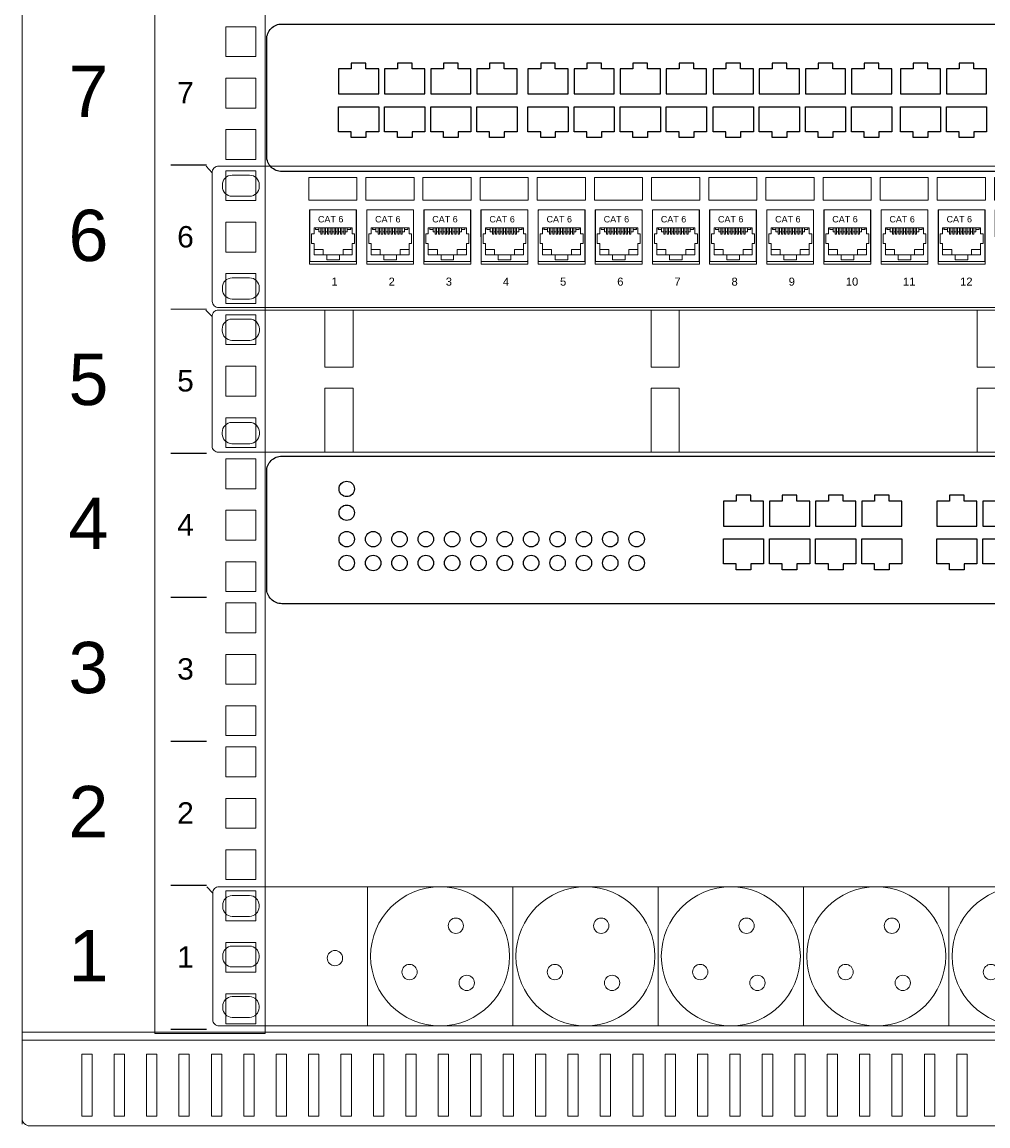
# Model space of a CAD drawing. Header units: millimetres. Extents: x 0 to 2597, y 167 to 1618.
# Tile 5 of 10: x 80 to 378, y 966 to 1307. Entities that reach past the tile are written whole.
import ezdxf

# ---------------------------------------------------------------- set-up
doc = ezdxf.new("R2010")
doc.units = ezdxf.units.MM
for name, color, linetype, lineweight in [('a-detail', 150, 'Continuous', 0), ('a_szafy', 7, 'Continuous', 5), ('alantec', 94, 'Continuous', 0)]:
    doc.layers.add(name, color=color, linetype=linetype, lineweight=lineweight)
doc.styles.add('Arial10', font='arial.ttf', dxfattribs={"height": 10})
doc.styles.add('Arial2.5', font='arial.ttf', dxfattribs={"height": 2.5})
doc.styles.get("Standard").update_dxf_attribs({"font": 'ARIAL.TTF'})

# ---------------------------------------------------------------- blocks, each defined once
blk = doc.blocks.new('PZ09')
at = {"layer": 'a-detail'}
blk.add_line((-6.22, 4.28), (-8.15, 6.28), dxfattribs=at)
at = {"layer": 'a-detail', "lineweight": 0}
for points in [[(-4.22, -37.72), (-4.22, -37.72), (-4.22, -37.72), (-4.22, -37.72), (474.38, -37.72), (474.38, -37.72), (474.38, -37.72, 0.41425), (476.38, -35.72), (476.38, -35.72), (476.38, 4.28, 0.414021), (474.38, 6.28), (474.38, 6.28), (-4.22, 6.28, 0.457803), (-6.22, 4.28), (-6.22, 4.28), (-6.22, -35.82, 0.414214), (-4.22, -37.72), (-4.22, -37.72)], [(-0.07, 3.53), (-0.07, 3.53), (5.43, 3.53, -0.401538), (8.43, 0.53), (8.43, 0.53), (8.43, -0.07, -0.401538), (5.43, -3.07), (5.43, -3.07), (-0.07, -3.07, -0.401538), (-3.07, -0.07), (-3.07, -0.07), (-3.07, 0.43, -0.409645), (-0.07, 3.53), (-0.07, 3.53)], [(464.73, 3.53), (464.73, 3.53), (470.23, 3.53, -0.401538), (473.23, 0.53), (473.23, 0.53), (473.23, -0.07, -0.401538), (470.23, -3.07), (470.23, -3.07), (464.73, -3.07, -0.401538), (461.73, -0.07), (461.73, -0.07), (461.73, 0.43, -0.409645), (464.73, 3.53), (464.73, 3.53)], [(-0.07, -12.47), (-0.07, -12.47), (5.43, -12.47, -0.401538), (8.43, -15.47), (8.43, -15.47), (8.43, -16.07, -0.401538), (5.43, -19.07), (5.43, -19.07), (-0.07, -19.07, -0.401538), (-3.07, -16.07), (-3.07, -16.07), (-3.07, -15.57, -0.409645), (-0.07, -12.47), (-0.07, -12.47)], [(464.73, -12.47), (464.73, -12.47), (470.23, -12.47, -0.401538), (473.23, -15.47), (473.23, -15.47), (473.23, -16.07, -0.401538), (470.23, -19.07), (470.23, -19.07), (464.73, -19.07, -0.401538), (461.73, -16.07), (461.73, -16.07), (461.73, -15.57, -0.409645), (464.73, -12.47), (464.73, -12.47)], [(-0.07, -28.47), (-0.07, -28.47), (5.43, -28.47, -0.401538), (8.43, -31.47), (8.43, -31.47), (8.43, -32.07, -0.401538), (5.43, -35.07), (5.43, -35.07), (-0.07, -35.07, -0.401538), (-3.07, -32.07), (-3.07, -32.07), (-3.07, -31.57, -0.409645), (-0.07, -28.47), (-0.07, -28.47)], [(464.73, -28.47), (464.73, -28.47), (470.23, -28.47, -0.401538), (473.23, -31.47), (473.23, -31.47), (473.23, -32.07, -0.401538), (470.23, -35.07), (470.23, -35.07), (464.73, -35.07, -0.401538), (461.73, -32.07), (461.73, -32.07), (461.73, -31.57, -0.409645), (464.73, -28.47), (464.73, -28.47)]]:
    blk.add_lwpolyline(points, format="xyb", dxfattribs=at)
for points in [[(42.73, -37.72), (88.73, -37.72), (88.73, 6.28), (42.73, 6.28)], [(88.73, -37.72), (134.73, -37.72), (134.73, 6.28), (88.73, 6.28)], [(134.73, -37.72), (180.73, -37.72), (180.73, 6.28), (134.73, 6.28)], [(180.73, -37.72), (226.73, -37.72), (226.73, 6.28), (180.73, 6.28)], [(226.73, -37.72), (272.73, -37.72), (272.73, 6.28), (226.73, 6.28)], [(272.73, -37.72), (318.73, -37.72), (318.73, 6.28), (272.73, 6.28)], [(318.73, -37.72), (364.73, -37.72), (364.73, 6.28), (318.73, 6.28)], [(364.73, -37.72), (410.73, -37.72), (410.73, 6.28), (364.73, 6.28)], [(410.73, -37.72), (456.73, -37.72), (456.73, 6.28), (410.73, 6.28)]]:
    blk.add_lwpolyline(points, close=True, dxfattribs=at)
for centre, radius in [((65.73, -15.72), 22), ((111.73, -15.72), 22), ((157.73, -15.72), 22), ((203.73, -15.72), 22), ((249.73, -15.72), 22), ((295.73, -15.72), 22), ((341.73, -15.72), 22), ((387.73, -15.72), 22), ((433.73, -15.72), 22), ((70.7, -6.03), 2.42), ((116.7, -6.03), 2.42), ((162.7, -6.03), 2.42), ((208.7, -6.03), 2.42), ((254.7, -6.03), 2.42), ((300.7, -6.03), 2.42), ((346.7, -6.03), 2.42), ((392.7, -6.03), 2.42), ((438.7, -6.03), 2.42), ((32.45, -16.28), 2.42), ((56.05, -20.69), 2.42), ((102.05, -20.69), 2.42), ((148.05, -20.69), 2.42), ((194.05, -20.69), 2.42), ((240.05, -20.69), 2.42), ((286.05, -20.69), 2.42), ((332.05, -20.69), 2.42), ((378.05, -20.69), 2.42), ((424.05, -20.69), 2.42), ((74.14, -24.12), 2.42), ((120.14, -24.12), 2.42), ((166.14, -24.12), 2.42), ((212.14, -24.12), 2.42), ((258.14, -24.12), 2.42), ((304.14, -24.12), 2.42), ((350.14, -24.12), 2.42), ((396.14, -24.12), 2.42), ((442.14, -24.12), 2.42)]:
    blk.add_circle(centre, radius, dxfattribs=at)
blk = doc.blocks.new('Szafa wisząca 12U gł 400')
at = {"layer": 'a-detail'}
blk.add_line((0, -585.98), (0, -589.98), dxfattribs=at)
for points in [[(0, -23.97), (0, -572.49)], [(62.9, -251.28), (72.1, -251.28), (72.1, -260.48), (62.9, -260.48), (62.9, -251.28)], [(62.9, -267.16), (72.1, -267.16), (72.1, -276.36), (62.9, -276.36), (62.9, -267.16)], [(62.9, -283.03), (72.1, -283.03), (72.1, -292.23), (62.9, -292.23), (62.9, -283.03)], [(62.9, -295.73), (72.1, -295.73), (72.1, -304.93), (62.9, -304.93), (62.9, -295.73)], [(62.9, -311.61), (72.1, -311.61), (72.1, -320.81), (62.9, -320.81), (62.9, -311.61)], [(62.9, -327.48), (72.1, -327.48), (72.1, -336.68), (62.9, -336.68), (62.9, -327.48)], [(62.9, -340.18), (72.1, -340.18), (72.1, -349.38), (62.9, -349.38), (62.9, -340.18)], [(62.9, -356.06), (72.1, -356.06), (72.1, -365.26), (62.9, -365.26), (62.9, -356.06)], [(62.9, -371.93), (72.1, -371.93), (72.1, -381.13), (62.9, -381.13), (62.9, -371.93)], [(62.9, -384.63), (72.1, -384.63), (72.1, -393.83), (62.9, -393.83), (62.9, -384.63)], [(62.9, -400.51), (72.1, -400.51), (72.1, -409.71), (62.9, -409.71), (62.9, -400.51)], [(62.9, -416.38), (72.1, -416.38), (72.1, -425.58), (62.9, -425.58), (62.9, -416.38)], [(62.9, -429.08), (72.1, -429.08), (72.1, -438.28), (62.9, -438.28), (62.9, -429.08)], [(62.9, -444.96), (72.1, -444.96), (72.1, -454.16), (62.9, -454.16), (62.9, -444.96)], [(62.9, -460.83), (72.1, -460.83), (72.1, -470.03), (62.9, -470.03), (62.9, -460.83)], [(62.9, -473.53), (72.1, -473.53), (72.1, -482.73), (62.9, -482.73), (62.9, -473.53)], [(62.9, -489.41), (72.1, -489.41), (72.1, -498.61), (62.9, -498.61), (62.9, -489.41)], [(62.9, -505.28), (72.1, -505.28), (72.1, -514.48), (62.9, -514.48), (62.9, -505.28)], [(62.9, -517.98), (72.1, -517.98), (72.1, -527.18), (62.9, -527.18), (62.9, -517.98)], [(62.9, -533.86), (72.1, -533.86), (72.1, -543.06), (62.9, -543.06), (62.9, -533.86)], [(62.9, -549.73), (72.1, -549.73), (72.1, -558.93), (62.9, -558.93), (62.9, -549.73)], [(0, -585.98), (0, -564)]]:
    blk.add_lwpolyline(points, dxfattribs=at)
for points in [[(41, -26.47), (75, -26.47), (75, -561.99), (41, -561.99)], [(0, -564), (600, -564), (600, -561.5), (0, -561.5)], [(18.4, -587.42), (21.6, -587.42), (21.6, -568.36), (18.4, -568.36)], [(28.4, -587.42), (31.6, -587.42), (31.6, -568.36), (28.4, -568.36)], [(38.4, -587.42), (41.6, -587.42), (41.6, -568.36), (38.4, -568.36)], [(48.4, -587.42), (51.6, -587.42), (51.6, -568.36), (48.4, -568.36)], [(58.4, -587.42), (61.6, -587.42), (61.6, -568.36), (58.4, -568.36)], [(68.4, -587.42), (71.6, -587.42), (71.6, -568.36), (68.4, -568.36)], [(78.4, -587.42), (81.6, -587.42), (81.6, -568.36), (78.4, -568.36)], [(88.4, -587.42), (91.6, -587.42), (91.6, -568.36), (88.4, -568.36)], [(98.4, -587.42), (101.6, -587.42), (101.6, -568.36), (98.4, -568.36)], [(108.4, -587.42), (111.6, -587.42), (111.6, -568.36), (108.4, -568.36)], [(118.4, -587.42), (121.6, -587.42), (121.6, -568.36), (118.4, -568.36)], [(128.4, -587.42), (131.6, -587.42), (131.6, -568.36), (128.4, -568.36)], [(138.4, -587.42), (141.6, -587.42), (141.6, -568.36), (138.4, -568.36)], [(148.4, -587.42), (151.6, -587.42), (151.6, -568.36), (148.4, -568.36)], [(158.4, -587.42), (161.6, -587.42), (161.6, -568.36), (158.4, -568.36)], [(168.4, -587.42), (171.6, -587.42), (171.6, -568.36), (168.4, -568.36)], [(178.4, -587.42), (181.6, -587.42), (181.6, -568.36), (178.4, -568.36)], [(188.4, -587.42), (191.6, -587.42), (191.6, -568.36), (188.4, -568.36)], [(198.4, -587.42), (201.6, -587.42), (201.6, -568.36), (198.4, -568.36)], [(208.4, -587.42), (211.6, -587.42), (211.6, -568.36), (208.4, -568.36)], [(218.4, -587.42), (221.6, -587.42), (221.6, -568.36), (218.4, -568.36)], [(228.4, -587.42), (231.6, -587.42), (231.6, -568.36), (228.4, -568.36)], [(238.4, -587.42), (241.6, -587.42), (241.6, -568.36), (238.4, -568.36)], [(248.4, -587.42), (251.6, -587.42), (251.6, -568.36), (248.4, -568.36)], [(258.4, -587.42), (261.6, -587.42), (261.6, -568.36), (258.4, -568.36)], [(268.4, -587.42), (271.6, -587.42), (271.6, -568.36), (268.4, -568.36)], [(278.4, -587.42), (281.6, -587.42), (281.6, -568.36), (278.4, -568.36)], [(288.4, -587.42), (291.6, -587.42), (291.6, -568.36), (288.4, -568.36)]]:
    blk.add_lwpolyline(points, close=True, dxfattribs=at)
at = {"layer": 'a-detail', "const_width": 0.4}
for points in [[(45.83, -293.99), (56.93, -293.99)], [(45.83, -293.99), (56.93, -293.99)], [(45.83, -293.99), (56.93, -293.99)], [(45.83, -338.44), (56.93, -338.44)], [(45.83, -338.44), (56.93, -338.44)], [(45.83, -338.44), (56.93, -338.44)], [(45.83, -382.89), (56.93, -382.89)], [(45.83, -382.89), (56.93, -382.89)], [(45.83, -382.89), (56.93, -382.89)], [(45.83, -427.34), (56.93, -427.34)], [(45.83, -427.34), (56.93, -427.34)], [(45.83, -427.34), (56.93, -427.34)], [(45.83, -471.79), (56.93, -471.79)], [(45.83, -471.79), (56.93, -471.79)], [(45.83, -471.79), (56.93, -471.79)], [(45.83, -516.24), (56.93, -516.24)], [(45.83, -516.24), (56.93, -516.24)], [(45.83, -516.24), (56.93, -516.24)], [(45.83, -560.69), (56.93, -560.69)], [(45.83, -560.69), (56.93, -560.69)], [(45.83, -560.69), (56.93, -560.69)], [(45.83, -560.69), (56.93, -560.69)], [(45.83, -560.69), (56.93, -560.69)], [(45.83, -560.69), (56.93, -560.69)], [(45.83, -560.69), (56.93, -560.69)], [(45.83, -560.69), (56.93, -560.69)], [(45.83, -560.69), (56.93, -560.69)], [(45.83, -560.69), (56.93, -560.69)], [(45.83, -560.69), (56.93, -560.69)]]:
    blk.add_lwpolyline(points, dxfattribs=at)
at = {"layer": 'a-detail'}
blk.add_lwpolyline([(0, -587.98, 0.434201), (2.37, -590.48), (597.5, -590.48, 0.414214), (600, -587.98), (600, -587.97)], format="xyb", dxfattribs=at)
at = {"layer": 'a_szafy', "const_width": 0.4}
blk.add_lwpolyline([(45.83, -560.69), (56.93, -560.69)], dxfattribs=at)
at = {"layer": 'a-detail', "attachment_point": 1}
for s, insert, char_height in [('7', (14.32, -263.3), 15.84), ('7', (47.86, -268.34), 6.6), ('6', (14.32, -307.75), 15.84), ('6', (47.86, -312.79), 6.6), ('5', (14.32, -352.2), 15.84), ('5', (47.86, -357.24), 6.6), ('4', (14.32, -396.65), 15.84), ('4', (47.86, -401.69), 6.6), ('3', (14.32, -441.1), 15.84), ('3', (47.86, -446.14), 6.6), ('2', (14.32, -485.55), 15.84), ('2', (47.86, -490.59), 6.6), ('1', (14.32, -530), 15.84), ('1', (47.86, -535.04), 6.6)]:
    blk.add_mtext_dynamic_manual_height_columns(s, width=7, gutter_width=12.5, heights=[0], dxfattribs=dict(at, insert=insert, char_height=char_height))
blk = doc.blocks.new('PK009')
at = {"layer": 'a-detail'}
for p, q in [((-6.22, 4.28), (-8.15, 6.28)), ((129.73, -37.72), (37.43, -37.72))]:
    blk.add_line(p, q, dxfattribs=at)
for points in [[(-4.22, -37.72), (-4.22, -37.72), (-4.22, -37.72), (-4.22, -37.72), (474.38, -37.72), (474.38, -37.72), (474.38, -37.72, 0.41425), (476.38, -35.72), (476.38, -35.72), (476.38, 4.28, 0.414021), (474.38, 6.28), (474.38, 6.28), (-4.22, 6.28, 0.457803), (-6.22, 4.28), (-6.22, 4.28), (-6.22, -35.82, 0.414214), (-4.22, -37.72), (-4.22, -37.72)], [(-0.07, 3.53), (-0.07, 3.53), (5.43, 3.53, -0.401538), (8.43, 0.53), (8.43, 0.53), (8.43, -0.07, -0.401538), (5.43, -3.07), (5.43, -3.07), (-0.07, -3.07, -0.401538), (-3.07, -0.07), (-3.07, -0.07), (-3.07, 0.43, -0.409645), (-0.07, 3.53), (-0.07, 3.53)], [(464.73, 3.53), (464.73, 3.53), (470.23, 3.53, -0.401538), (473.23, 0.53), (473.23, 0.53), (473.23, -0.07, -0.401538), (470.23, -3.07), (470.23, -3.07), (464.73, -3.07, -0.401538), (461.73, -0.07), (461.73, -0.07), (461.73, 0.43, -0.409645), (464.73, 3.53), (464.73, 3.53)], [(-0.07, -28.47), (-0.07, -28.47), (5.43, -28.47, -0.401538), (8.43, -31.47), (8.43, -31.47), (8.43, -32.07, -0.401538), (5.43, -35.07), (5.43, -35.07), (-0.07, -35.07, -0.401538), (-3.07, -32.07), (-3.07, -32.07), (-3.07, -31.57, -0.409645), (-0.07, -28.47), (-0.07, -28.47)], [(464.73, -28.47), (464.73, -28.47), (470.23, -28.47, -0.401538), (473.23, -31.47), (473.23, -31.47), (473.23, -32.07, -0.401538), (470.23, -35.07), (470.23, -35.07), (464.73, -35.07, -0.401538), (461.73, -32.07), (461.73, -32.07), (461.73, -31.57, -0.409645), (464.73, -28.47), (464.73, -28.47)]]:
    blk.add_lwpolyline(points, format="xyb", dxfattribs=at)
at = {"layer": 'a-detail', "lineweight": 0}
for points in [[(37.43, 6.28), (28.73, 6.28), (28.73, -11.39), (37.43, -11.39)], [(138.43, 6.28), (129.73, 6.28), (129.73, -11.39), (138.43, -11.39)], [(230.73, 6.28), (239.43, 6.28), (239.43, -11.39), (230.73, -11.39)], [(331.73, 6.28), (340.43, 6.28), (340.43, -11.39), (331.73, -11.39)], [(432.73, 6.28), (441.43, 6.28), (441.43, -11.39), (432.73, -11.39)], [(37.43, -17.89), (28.73, -17.89), (28.73, -37.72), (37.43, -37.72)], [(138.43, -17.89), (129.73, -17.89), (129.73, -37.72), (138.43, -37.72)], [(230.73, -17.89), (239.43, -17.89), (239.43, -37.72), (230.73, -37.72)], [(331.73, -17.89), (340.43, -17.89), (340.43, -37.72), (331.73, -37.72)], [(432.73, -17.89), (441.43, -17.89), (441.43, -37.72), (432.73, -37.72)]]:
    blk.add_lwpolyline(points, close=True, dxfattribs=at)
blk = doc.blocks.new('PK020')
at = {"layer": 'a-detail'}
blk.add_line((-6.22, 4.28), (-8.15, 6.28), dxfattribs=at)
for points in [[(-4.22, -37.72), (-4.22, -37.72), (-4.22, -37.72), (-4.22, -37.72), (474.38, -37.72), (474.38, -37.72), (474.38, -37.72, 0.41425), (476.38, -35.72), (476.38, -35.72), (476.38, 4.28, 0.414021), (474.38, 6.28), (474.38, 6.28), (-4.22, 6.28, 0.457803), (-6.22, 4.28), (-6.22, 4.28), (-6.22, -35.82, 0.414214), (-4.22, -37.72), (-4.22, -37.72)], [(-0.07, 3.53), (-0.07, 3.53), (5.43, 3.53, -0.401538), (8.43, 0.53), (8.43, 0.53), (8.43, -0.07, -0.401538), (5.43, -3.07), (5.43, -3.07), (-0.07, -3.07, -0.401538), (-3.07, -0.07), (-3.07, -0.07), (-3.07, 0.43, -0.409645), (-0.07, 3.53), (-0.07, 3.53)], [(464.73, 3.53), (464.73, 3.53), (470.23, 3.53, -0.401538), (473.23, 0.53), (473.23, 0.53), (473.23, -0.07, -0.401538), (470.23, -3.07), (470.23, -3.07), (464.73, -3.07, -0.401538), (461.73, -0.07), (461.73, -0.07), (461.73, 0.43, -0.409645), (464.73, 3.53), (464.73, 3.53)], [(-0.07, -28.47), (-0.07, -28.47), (5.43, -28.47, -0.401538), (8.43, -31.47), (8.43, -31.47), (8.43, -32.07, -0.401538), (5.43, -35.07), (5.43, -35.07), (-0.07, -35.07, -0.401538), (-3.07, -32.07), (-3.07, -32.07), (-3.07, -31.57, -0.409645), (-0.07, -28.47), (-0.07, -28.47)], [(464.73, -28.47), (464.73, -28.47), (470.23, -28.47, -0.401538), (473.23, -31.47), (473.23, -31.47), (473.23, -32.07, -0.401538), (470.23, -35.07), (470.23, -35.07), (464.73, -35.07, -0.401538), (461.73, -32.07), (461.73, -32.07), (461.73, -31.57, -0.409645), (464.73, -28.47), (464.73, -28.47)]]:
    blk.add_lwpolyline(points, format="xyb", dxfattribs=at)
at = {"layer": 'alantec'}
for p, q in [((24.08, -7.26), (38.7, -7.26)), ((24.09, -24.26), (24.08, -7.26)), ((38.7, -7.26), (38.7, -24.26)), ((41.88, -7.26), (56.5, -7.26)), ((41.89, -24.26), (41.88, -7.26)), ((56.5, -7.26), (56.5, -24.26)), ((59.68, -7.26), (74.3, -7.26)), ((59.69, -24.26), (59.68, -7.26)), ((74.3, -7.26), (74.3, -24.26)), ((77.48, -7.26), (92.1, -7.26)), ((77.49, -24.26), (77.48, -7.26)), ((92.1, -7.26), (92.1, -24.26)), ((95.28, -7.26), (109.9, -7.26)), ((95.29, -24.26), (95.28, -7.26)), ((109.9, -7.26), (109.9, -24.26)), ((113.08, -7.26), (127.7, -7.26)), ((113.09, -24.26), (113.08, -7.26)), ((127.7, -7.26), (127.7, -24.26)), ((130.88, -7.26), (145.5, -7.26)), ((130.89, -24.26), (130.88, -7.26)), ((145.5, -7.26), (145.5, -24.26)), ((148.68, -7.26), (163.3, -7.26)), ((148.69, -24.26), (148.68, -7.26)), ((163.3, -7.26), (163.3, -24.26)), ((166.48, -7.26), (181.1, -7.26)), ((166.49, -24.26), (166.48, -7.26)), ((181.1, -7.26), (181.1, -24.26)), ((184.28, -7.26), (198.9, -7.26)), ((184.29, -24.26), (184.28, -7.26)), ((198.9, -7.26), (198.9, -24.26)), ((202.08, -7.26), (216.7, -7.26)), ((202.09, -24.26), (202.08, -7.26)), ((216.7, -7.26), (216.7, -24.26)), ((219.88, -7.26), (234.5, -7.26)), ((219.89, -24.26), (219.88, -7.26)), ((234.5, -7.26), (234.5, -24.26)), ((237.68, -7.26), (252.3, -7.26)), ((237.69, -24.26), (237.68, -7.26)), ((252.3, -7.26), (252.3, -24.26)), ((255.48, -7.26), (270.1, -7.26)), ((255.49, -24.26), (255.48, -7.26)), ((270.1, -7.26), (270.1, -24.26)), ((273.28, -7.26), (287.9, -7.26)), ((273.29, -24.26), (273.28, -7.26)), ((287.9, -7.26), (287.9, -24.26)), ((291.08, -7.26), (305.7, -7.26)), ((291.09, -24.26), (291.08, -7.26)), ((305.7, -7.26), (305.7, -24.26)), ((308.88, -7.26), (323.5, -7.26)), ((308.89, -24.26), (308.88, -7.26)), ((323.5, -7.26), (323.5, -24.26)), ((326.68, -7.26), (341.3, -7.26)), ((326.69, -24.26), (326.68, -7.26)), ((341.3, -7.26), (341.3, -24.26)), ((344.48, -7.26), (359.1, -7.26)), ((344.49, -24.26), (344.48, -7.26)), ((359.1, -7.26), (359.1, -24.26)), ((362.28, -7.26), (376.9, -7.26)), ((362.29, -24.26), (362.28, -7.26)), ((376.9, -7.26), (376.9, -24.26)), ((380.08, -7.26), (394.7, -7.26)), ((380.09, -24.26), (380.08, -7.26)), ((394.7, -7.26), (394.7, -24.26)), ((397.88, -7.26), (412.5, -7.26)), ((397.89, -24.26), (397.88, -7.26)), ((412.5, -7.26), (412.5, -24.26)), ((415.68, -7.26), (430.3, -7.26)), ((415.69, -24.26), (415.68, -7.26)), ((430.3, -7.26), (430.3, -24.26)), ((433.48, -7.26), (448.1, -7.26)), ((433.49, -24.26), (433.48, -7.26)), ((448.1, -7.26), (448.1, -24.26)), ((38.7, -24.26), (24.09, -24.26)), ((56.5, -24.26), (41.89, -24.26)), ((74.3, -24.26), (59.69, -24.26)), ((92.1, -24.26), (77.49, -24.26)), ((109.9, -24.26), (95.29, -24.26)), ((127.7, -24.26), (113.09, -24.26)), ((145.5, -24.26), (130.89, -24.26)), ((163.3, -24.26), (148.69, -24.26)), ((181.1, -24.26), (166.49, -24.26)), ((198.9, -24.26), (184.29, -24.26)), ((216.7, -24.26), (202.09, -24.26)), ((234.5, -24.26), (219.89, -24.26)), ((252.3, -24.26), (237.69, -24.26)), ((270.1, -24.26), (255.49, -24.26)), ((287.9, -24.26), (273.29, -24.26)), ((305.7, -24.26), (291.09, -24.26)), ((323.5, -24.26), (308.89, -24.26)), ((341.3, -24.26), (326.69, -24.26)), ((359.1, -24.26), (344.49, -24.26)), ((376.9, -24.26), (362.29, -24.26)), ((394.7, -24.26), (380.09, -24.26)), ((412.5, -24.26), (397.89, -24.26)), ((430.3, -24.26), (415.69, -24.26)), ((448.1, -24.26), (433.49, -24.26))]:
    blk.add_line(p, q, dxfattribs=at)
for points in [[(23.82, 2.74), (38.82, 2.74), (38.82, -4.26), (23.82, -4.26)], [(41.62, 2.74), (56.62, 2.74), (56.62, -4.26), (41.62, -4.26)], [(59.42, 2.74), (74.42, 2.74), (74.42, -4.26), (59.42, -4.26)], [(77.22, 2.74), (92.22, 2.74), (92.22, -4.26), (77.22, -4.26)], [(95.02, 2.74), (110.02, 2.74), (110.02, -4.26), (95.02, -4.26)], [(112.82, 2.74), (127.82, 2.74), (127.82, -4.26), (112.82, -4.26)], [(130.62, 2.74), (145.62, 2.74), (145.62, -4.26), (130.62, -4.26)], [(148.42, 2.74), (163.42, 2.74), (163.42, -4.26), (148.42, -4.26)], [(166.22, 2.74), (181.22, 2.74), (181.22, -4.26), (166.22, -4.26)], [(184.02, 2.74), (199.02, 2.74), (199.02, -4.26), (184.02, -4.26)], [(201.82, 2.74), (216.82, 2.74), (216.82, -4.26), (201.82, -4.26)], [(219.62, 2.74), (234.62, 2.74), (234.62, -4.26), (219.62, -4.26)], [(237.42, 2.74), (252.42, 2.74), (252.42, -4.26), (237.42, -4.26)], [(255.22, 2.74), (270.22, 2.74), (270.22, -4.26), (255.22, -4.26)], [(273.02, 2.74), (288.02, 2.74), (288.02, -4.26), (273.02, -4.26)], [(290.82, 2.74), (305.82, 2.74), (305.82, -4.26), (290.82, -4.26)], [(308.62, 2.74), (323.62, 2.74), (323.62, -4.26), (308.62, -4.26)], [(326.42, 2.74), (341.42, 2.74), (341.42, -4.26), (326.42, -4.26)], [(344.22, 2.74), (359.22, 2.74), (359.22, -4.26), (344.22, -4.26)], [(362.02, 2.74), (377.02, 2.74), (377.02, -4.26), (362.02, -4.26)], [(379.82, 2.74), (394.82, 2.74), (394.82, -4.26), (379.82, -4.26)], [(397.62, 2.74), (412.62, 2.74), (412.62, -4.26), (397.62, -4.26)], [(415.42, 2.74), (430.42, 2.74), (430.42, -4.26), (415.42, -4.26)], [(433.22, 2.74), (448.22, 2.74), (448.22, -4.26), (433.22, -4.26)]]:
    blk.add_lwpolyline(points, close=True, dxfattribs=at)
at = {"layer": 'alantec', "char_height": 2.5, "width": 7.96, "attachment_point": 1, "style": 'Arial2.5'}
for s, insert in [('1', (30.91, -28.4)), ('2', (48.71, -28.4)), ('3', (66.51, -28.4)), ('4', (84.31, -28.4)), ('5', (102.11, -28.4)), ('6', (119.91, -28.4)), ('7', (137.71, -28.4)), ('8', (155.51, -28.4)), ('9', (173.31, -28.4)), ('10', (191.11, -28.4)), ('11', (208.91, -28.4)), ('12', (226.71, -28.4)), ('13', (244.51, -28.4)), ('14', (262.31, -28.4)), ('15', (280.11, -28.4)), ('16', (297.91, -28.4)), ('17', (315.71, -28.4)), ('18', (333.51, -28.4)), ('19', (351.31, -28.4)), ('20', (369.11, -28.4)), ('21', (386.91, -28.4)), ('22', (404.71, -28.4)), ('23', (422.51, -28.4)), ('24', (440.31, -28.4))]:
    blk.add_mtext(s, dxfattribs=dict(at, insert=insert))
blk = doc.blocks.new('AKL-0.1800-32')
at = {"layer": 'alantec'}
for p, q in [((-5.91, -5.63), (5.93, -5.63)), ((-5.91, -7.46), (-5.91, -5.63)), ((-5.49, -6.13), (-5.49, -5.63)), ((-4.44, -6.13), (-5.49, -6.13)), ((-5.44, -5.63), (-5.44, -6.13)), ((-4.44, -5.63), (-4.44, -6.83)), ((-3.77, -6.83), (-4.44, -6.83)), ((-3.77, -5.63), (-3.77, -7.65)), ((-3.35, -5.63), (-3.35, -7.65)), ((-2.75, -6.83), (-3.35, -6.83)), ((-2.75, -7.62), (-2.75, -5.63)), ((-2.33, -7.62), (-2.33, -5.63)), ((-1.73, -6.83), (-2.33, -6.83)), ((-1.73, -5.63), (-1.73, -7.65)), ((-1.31, -5.63), (-1.31, -7.65)), ((-0.71, -6.83), (-1.31, -6.83)), ((-0.71, -7.62), (-0.71, -5.63)), ((-0.29, -7.62), (-0.29, -5.63)), ((0.31, -6.83), (-0.29, -6.83)), ((0.31, -5.63), (0.31, -7.65)), ((0.73, -5.63), (0.73, -7.65)), ((1.33, -6.83), (0.73, -6.83)), ((1.33, -7.62), (1.33, -5.63)), ((1.75, -7.62), (1.75, -5.63)), ((2.35, -6.83), (1.75, -6.83)), ((2.35, -5.63), (2.35, -7.65)), ((2.77, -5.63), (2.77, -7.65)), ((3.37, -6.83), (2.77, -6.83)), ((3.37, -7.62), (3.37, -5.63)), ((3.79, -7.62), (3.79, -5.63)), ((4.46, -6.83), (3.79, -6.83)), ((4.46, -5.63), (4.46, -6.83)), ((5.51, -6.13), (4.46, -6.13)), ((5.46, -5.63), (5.46, -6.13)), ((5.51, -6.13), (5.51, -5.63)), ((5.93, -5.63), (5.93, -7.46)), ((-5.91, -7.46), (-6.68, -7.46)), ((-6.68, -7.46), (-6.68, -10.56)), ((-3.77, -7.65), (-3.35, -7.65)), ((-2.33, -7.62), (-2.75, -7.62)), ((-1.73, -7.65), (-1.31, -7.65)), ((-0.29, -7.62), (-0.71, -7.62)), ((0.31, -7.65), (0.73, -7.65)), ((1.75, -7.62), (1.33, -7.62)), ((2.35, -7.65), (2.77, -7.65)), ((3.79, -7.62), (3.37, -7.62)), ((5.93, -7.46), (6.7, -7.46)), ((6.7, -7.46), (6.7, -10.56)), ((-6.68, -10.56), (-5.91, -10.56)), ((-5.91, -12.39), (-5.91, -10.56)), ((-3.1, -12.39), (-5.91, -12.39)), ((-5.91, -12.39), (-5.91, -14.01)), ((-3.1, -12.39), (-3.1, -14.01)), ((3.12, -12.39), (3.12, -14.01)), ((5.93, -12.39), (3.12, -12.39)), ((6.7, -10.56), (5.93, -10.56)), ((5.93, -10.56), (5.93, -12.39)), ((5.93, -12.39), (5.93, -14.01)), ((-3.1, -14.01), (-5.91, -14.01)), ((-1.96, -14.01), (-3.1, -14.01)), ((-1.96, -14.01), (-1.96, -15.59)), ((-1.96, -14.01), (1.98, -14.01)), ((1.98, -15.59), (-1.96, -15.59)), ((3.12, -14.01), (1.98, -14.01)), ((1.98, -15.59), (1.98, -14.01)), ((3.12, -14.01), (5.93, -14.01))]:
    blk.add_line(p, q, dxfattribs=at)
blk.add_lwpolyline([(-7.05, 0), (7.05, 0, -0.431575), (7.25, -0.2), (7.25, -0.2), (7.25, -15.9, -0.414961), (7.05, -16.1), (7.05, -16.1), (-7.05, -16.1, -0.430141), (-7.25, -15.9), (-7.25, -15.9), (-7.25, -0.2, -0.436133), (-7.05, 0), (-7.05, 0)], format="xyb", dxfattribs=at)
at = {"layer": 'alantec', "insert": (-4.69, -1.95), "char_height": 2, "attachment_point": 1, "style": 'Arial10'}
blk.add_mtext_dynamic_manual_height_columns('CAT 6', width=10.1815, gutter_width=50, heights=[0], dxfattribs=at)
blk = doc.blocks.new('PK020 z modułami RJ45 6A UTP')
for name, p in [('PK020', (-0.01, -0.46)), ('AKL-0.1800-32', (31.38, -7.72)), ('AKL-0.1800-32', (49.18, -7.72)), ('AKL-0.1800-32', (66.98, -7.72)), ('AKL-0.1800-32', (84.78, -7.72)), ('AKL-0.1800-32', (102.58, -7.72)), ('AKL-0.1800-32', (120.38, -7.72)), ('AKL-0.1800-32', (138.18, -7.72)), ('AKL-0.1800-32', (155.98, -7.72)), ('AKL-0.1800-32', (173.78, -7.72)), ('AKL-0.1800-32', (191.58, -7.72)), ('AKL-0.1800-32', (209.38, -7.72)), ('AKL-0.1800-32', (227.18, -7.72)), ('AKL-0.1800-32', (244.98, -7.72)), ('AKL-0.1800-32', (262.78, -7.72)), ('AKL-0.1800-32', (280.58, -7.72)), ('AKL-0.1800-32', (298.38, -7.72)), ('AKL-0.1800-32', (316.18, -7.72)), ('AKL-0.1800-32', (333.98, -7.72)), ('AKL-0.1800-32', (351.78, -7.72)), ('AKL-0.1800-32', (369.58, -7.72)), ('AKL-0.1800-32', (387.38, -7.72)), ('AKL-0.1800-32', (405.18, -7.72)), ('AKL-0.1800-32', (422.98, -7.72)), ('AKL-0.1800-32', (440.78, -7.72))]:
    blk.add_blockref(name, p)
blk = doc.blocks.new('G$CE2EC3F86')
blk.add_lwpolyline([(4.84, 23.51), (455.24, 23.51, -0.414214), (460.08, 18.66), (460.08, -18.66, -0.414214), (455.24, -23.51), (4.84, -23.51, -0.414214), (0, -18.66), (0, 18.66, -0.414214)], format="xyb", close=True)
for points in [[(151.92, 1.22), (158.33, 1.22), (158.33, 9.21), (154.26, 9.21), (154.26, 11.06), (151.92, 11.06), (149.59, 11.06), (149.59, 9.21), (145.52, 9.21), (145.52, 1.22)], [(166.62, 1.22), (173.03, 1.22), (173.03, 9.21), (168.96, 9.21), (168.96, 11.06), (166.62, 11.06), (164.29, 11.06), (164.29, 9.21), (160.22, 9.21), (160.22, 1.22)], [(181.32, 1.22), (187.73, 1.22), (187.73, 9.21), (183.65, 9.21), (183.65, 11.06), (181.32, 11.06), (178.98, 11.06), (178.98, 9.21), (174.91, 9.21), (174.91, 1.22)], [(196.02, 1.22), (202.42, 1.22), (202.42, 9.21), (198.35, 9.21), (198.35, 11.06), (196.02, 11.06), (193.68, 11.06), (193.68, 9.21), (189.61, 9.21), (189.61, 1.22)], [(219.93, 1.22), (226.33, 1.22), (226.33, 9.21), (222.26, 9.21), (222.26, 11.06), (219.93, 11.06), (217.59, 11.06), (217.59, 9.21), (213.52, 9.21), (213.52, 1.22)], [(234.63, 1.22), (241.03, 1.22), (241.03, 9.21), (236.96, 9.21), (236.96, 11.06), (234.63, 11.06), (232.29, 11.06), (232.29, 9.21), (228.22, 9.21), (228.22, 1.22)], [(249.32, 1.22), (255.73, 1.22), (255.73, 9.21), (251.66, 9.21), (251.66, 11.06), (249.32, 11.06), (246.99, 11.06), (246.99, 9.21), (242.92, 9.21), (242.92, 1.22)], [(264.02, 1.22), (270.43, 1.22), (270.43, 9.21), (266.36, 9.21), (266.36, 11.06), (264.02, 11.06), (261.69, 11.06), (261.69, 9.21), (257.62, 9.21), (257.62, 1.22)], [(287.93, 1.22), (294.34, 1.22), (294.34, 9.21), (290.27, 9.21), (290.27, 11.06), (287.93, 11.06), (285.6, 11.06), (285.6, 9.21), (281.53, 9.21), (281.53, 1.22)], [(302.63, 1.22), (309.04, 1.22), (309.04, 9.21), (304.97, 9.21), (304.97, 11.06), (302.63, 11.06), (300.3, 11.06), (300.3, 9.21), (296.23, 9.21), (296.23, 1.22)], [(317.33, 1.22), (323.74, 1.22), (323.74, 9.21), (319.66, 9.21), (319.66, 11.06), (317.33, 11.06), (315, 11.06), (315, 9.21), (310.92, 9.21), (310.92, 1.22)], [(332.03, 1.22), (338.43, 1.22), (338.43, 9.21), (334.36, 9.21), (334.36, 11.06), (332.03, 11.06), (329.69, 11.06), (329.69, 9.21), (325.62, 9.21), (325.62, 1.22)], [(396.94, 12.66), (366.46, 12.66), (366.46, -14.29), (396.94, -14.29)], [(374.21, 10.81), (367.8, 10.81), (367.8, 2.82), (371.87, 2.82), (371.87, 0.97), (374.21, 0.97), (376.54, 0.97), (376.54, 2.82), (380.61, 2.82), (380.61, 10.81)], [(388.91, 10.81), (382.5, 10.81), (382.5, 2.82), (386.57, 2.82), (386.57, 0.97), (388.91, 0.97), (391.24, 0.97), (391.24, 2.82), (395.31, 2.82), (395.31, 10.81)], [(423.64, 1.22), (406.69, 1.22), (406.69, 12.66), (423.64, 12.66)], [(442.91, 1.22), (425.95, 1.22), (425.95, 12.66), (442.91, 12.66)], [(151.92, -2.84), (158.33, -2.84), (158.33, -10.84), (154.26, -10.84), (154.26, -12.68), (151.92, -12.68), (149.59, -12.68), (149.59, -10.84), (145.52, -10.84), (145.52, -2.84)], [(166.62, -2.84), (173.03, -2.84), (173.03, -10.84), (168.96, -10.84), (168.96, -12.68), (166.62, -12.68), (164.29, -12.68), (164.29, -10.84), (160.22, -10.84), (160.22, -2.84)], [(181.32, -2.84), (187.73, -2.84), (187.73, -10.84), (183.65, -10.84), (183.65, -12.68), (181.32, -12.68), (178.98, -12.68), (178.98, -10.84), (174.91, -10.84), (174.91, -2.84)], [(196.02, -2.84), (202.42, -2.84), (202.42, -10.84), (198.35, -10.84), (198.35, -12.68), (196.02, -12.68), (193.68, -12.68), (193.68, -10.84), (189.61, -10.84), (189.61, -2.84)], [(219.93, -2.84), (226.33, -2.84), (226.33, -10.84), (222.26, -10.84), (222.26, -12.68), (219.93, -12.68), (217.59, -12.68), (217.59, -10.84), (213.52, -10.84), (213.52, -2.84)], [(234.63, -2.84), (241.03, -2.84), (241.03, -10.84), (236.96, -10.84), (236.96, -12.68), (234.63, -12.68), (232.29, -12.68), (232.29, -10.84), (228.22, -10.84), (228.22, -2.84)], [(249.32, -2.84), (255.73, -2.84), (255.73, -10.84), (251.66, -10.84), (251.66, -12.68), (249.32, -12.68), (246.99, -12.68), (246.99, -10.84), (242.92, -10.84), (242.92, -2.84)], [(264.02, -2.84), (270.43, -2.84), (270.43, -10.84), (266.36, -10.84), (266.36, -12.68), (264.02, -12.68), (261.69, -12.68), (261.69, -10.84), (257.62, -10.84), (257.62, -2.84)], [(287.93, -2.84), (294.34, -2.84), (294.34, -10.84), (290.27, -10.84), (290.27, -12.68), (287.93, -12.68), (285.6, -12.68), (285.6, -10.84), (281.53, -10.84), (281.53, -2.84)], [(302.63, -2.84), (309.04, -2.84), (309.04, -10.84), (304.97, -10.84), (304.97, -12.68), (302.63, -12.68), (300.3, -12.68), (300.3, -10.84), (296.23, -10.84), (296.23, -2.84)], [(317.33, -2.84), (323.74, -2.84), (323.74, -10.84), (319.66, -10.84), (319.66, -12.68), (317.33, -12.68), (315, -12.68), (315, -10.84), (310.92, -10.84), (310.92, -2.84)], [(332.03, -2.84), (338.43, -2.84), (338.43, -10.84), (334.36, -10.84), (334.36, -12.68), (332.03, -12.68), (329.69, -12.68), (329.69, -10.84), (325.62, -10.84), (325.62, -2.84)], [(374.21, -12.22), (367.8, -12.22), (367.8, -4.23), (371.87, -4.23), (371.87, -2.38), (374.21, -2.38), (376.54, -2.38), (376.54, -4.23), (380.61, -4.23), (380.61, -12.22)], [(388.91, -12.22), (382.5, -12.22), (382.5, -4.23), (386.57, -4.23), (386.57, -2.38), (388.91, -2.38), (391.24, -2.38), (391.24, -4.23), (395.31, -4.23), (395.31, -12.22)], [(423.64, -14.29), (406.69, -14.29), (406.69, -2.84), (423.64, -2.84)], [(442.91, -14.29), (425.95, -14.29), (425.95, -2.84), (442.91, -2.84)]]:
    blk.add_lwpolyline(points, close=True)
for centre in [(25.52, 13.07), (25.52, 5.47), (25.52, -2.93), (33.92, -2.93), (42.31, -2.93), (50.71, -2.93), (59.11, -2.93), (67.5, -2.93), (75.9, -2.93), (84.29, -2.93), (92.69, -2.93), (101.08, -2.93), (109.48, -2.93), (117.88, -2.93), (25.52, -10.54), (33.92, -10.54), (42.31, -10.54), (50.71, -10.54), (59.11, -10.54), (67.5, -10.54), (75.9, -10.54), (84.29, -10.54), (92.69, -10.54), (101.08, -10.54), (109.48, -10.54), (117.88, -10.54)]:
    blk.add_circle(centre, 2.46)

msp = doc.modelspace()

# ---------------------------------------------------------------- linework, layer by layer
msp.add_lwpolyline([(160.29, 1306.28), (596.43, 1306.28, -0.414214), (601.12, 1301.59), (601.12, 1265.44, -0.414214), (596.43, 1260.75), (160.29, 1260.75, -0.414214), (155.6, 1265.44), (155.6, 1301.59, -0.414214)], format="xyb", close=True)
for points in [[(183.96, 1284.7), (190.16, 1284.7), (190.16, 1292.44), (186.22, 1292.44), (186.22, 1294.22), (183.96, 1294.22), (181.7, 1294.22), (181.7, 1292.44), (177.75, 1292.44), (177.75, 1284.7)], [(198.19, 1284.7), (204.39, 1284.7), (204.39, 1292.44), (200.45, 1292.44), (200.45, 1294.22), (198.19, 1294.22), (195.93, 1294.22), (195.93, 1292.44), (191.99, 1292.44), (191.99, 1284.7)], [(212.42, 1284.7), (218.63, 1284.7), (218.63, 1292.44), (214.68, 1292.44), (214.68, 1294.22), (212.42, 1294.22), (210.16, 1294.22), (210.16, 1292.44), (206.22, 1292.44), (206.22, 1284.7)], [(226.66, 1284.7), (232.86, 1284.7), (232.86, 1292.44), (228.92, 1292.44), (228.92, 1294.22), (226.66, 1294.22), (224.4, 1294.22), (224.4, 1292.44), (220.45, 1292.44), (220.45, 1284.7)], [(242.4, 1284.7), (248.6, 1284.7), (248.6, 1292.44), (244.66, 1292.44), (244.66, 1294.22), (242.4, 1294.22), (240.14, 1294.22), (240.14, 1292.44), (236.2, 1292.44), (236.2, 1284.7)], [(256.63, 1284.7), (262.84, 1284.7), (262.84, 1292.44), (258.89, 1292.44), (258.89, 1294.22), (256.63, 1294.22), (254.37, 1294.22), (254.37, 1292.44), (250.43, 1292.44), (250.43, 1284.7)], [(270.87, 1284.7), (277.07, 1284.7), (277.07, 1292.44), (273.13, 1292.44), (273.13, 1294.22), (270.87, 1294.22), (268.61, 1294.22), (268.61, 1292.44), (264.66, 1292.44), (264.66, 1284.7)], [(285.1, 1284.7), (291.3, 1284.7), (291.3, 1292.44), (287.36, 1292.44), (287.36, 1294.22), (285.1, 1294.22), (282.84, 1294.22), (282.84, 1292.44), (278.9, 1292.44), (278.9, 1284.7)], [(299.56, 1284.7), (305.76, 1284.7), (305.76, 1292.44), (301.82, 1292.44), (301.82, 1294.22), (299.56, 1294.22), (297.3, 1294.22), (297.3, 1292.44), (293.36, 1292.44), (293.36, 1284.7)], [(313.79, 1284.7), (320, 1284.7), (320, 1292.44), (316.06, 1292.44), (316.06, 1294.22), (313.79, 1294.22), (311.53, 1294.22), (311.53, 1292.44), (307.59, 1292.44), (307.59, 1284.7)], [(328.03, 1284.7), (334.23, 1284.7), (334.23, 1292.44), (330.29, 1292.44), (330.29, 1294.22), (328.03, 1294.22), (325.77, 1294.22), (325.77, 1292.44), (321.83, 1292.44), (321.83, 1284.7)], [(342.26, 1284.7), (348.46, 1284.7), (348.46, 1292.44), (344.52, 1292.44), (344.52, 1294.22), (342.26, 1294.22), (340, 1294.22), (340, 1292.44), (336.06, 1292.44), (336.06, 1284.7)], [(357.32, 1284.7), (363.52, 1284.7), (363.52, 1292.44), (359.58, 1292.44), (359.58, 1294.22), (357.32, 1294.22), (355.06, 1294.22), (355.06, 1292.44), (351.12, 1292.44), (351.12, 1284.7)], [(371.55, 1284.7), (377.75, 1284.7), (377.75, 1292.44), (373.81, 1292.44), (373.81, 1294.22), (371.55, 1294.22), (369.29, 1294.22), (369.29, 1292.44), (365.35, 1292.44), (365.35, 1284.7)], [(183.96, 1280.76), (190.16, 1280.76), (190.16, 1273.02), (186.22, 1273.02), (186.22, 1271.24), (183.96, 1271.24), (181.7, 1271.24), (181.7, 1273.02), (177.75, 1273.02), (177.75, 1280.76)], [(198.19, 1280.76), (204.39, 1280.76), (204.39, 1273.02), (200.45, 1273.02), (200.45, 1271.24), (198.19, 1271.24), (195.93, 1271.24), (195.93, 1273.02), (191.99, 1273.02), (191.99, 1280.76)], [(212.42, 1280.76), (218.63, 1280.76), (218.63, 1273.02), (214.68, 1273.02), (214.68, 1271.24), (212.42, 1271.24), (210.16, 1271.24), (210.16, 1273.02), (206.22, 1273.02), (206.22, 1280.76)], [(226.66, 1280.76), (232.86, 1280.76), (232.86, 1273.02), (228.92, 1273.02), (228.92, 1271.24), (226.66, 1271.24), (224.4, 1271.24), (224.4, 1273.02), (220.45, 1273.02), (220.45, 1280.76)], [(242.4, 1280.76), (248.6, 1280.76), (248.6, 1273.02), (244.66, 1273.02), (244.66, 1271.24), (242.4, 1271.24), (240.14, 1271.24), (240.14, 1273.02), (236.2, 1273.02), (236.2, 1280.76)], [(256.63, 1280.76), (262.84, 1280.76), (262.84, 1273.02), (258.89, 1273.02), (258.89, 1271.24), (256.63, 1271.24), (254.37, 1271.24), (254.37, 1273.02), (250.43, 1273.02), (250.43, 1280.76)], [(270.87, 1280.76), (277.07, 1280.76), (277.07, 1273.02), (273.13, 1273.02), (273.13, 1271.24), (270.87, 1271.24), (268.61, 1271.24), (268.61, 1273.02), (264.66, 1273.02), (264.66, 1280.76)], [(285.1, 1280.76), (291.3, 1280.76), (291.3, 1273.02), (287.36, 1273.02), (287.36, 1271.24), (285.1, 1271.24), (282.84, 1271.24), (282.84, 1273.02), (278.9, 1273.02), (278.9, 1280.76)], [(299.56, 1280.76), (305.76, 1280.76), (305.76, 1273.02), (301.82, 1273.02), (301.82, 1271.24), (299.56, 1271.24), (297.3, 1271.24), (297.3, 1273.02), (293.36, 1273.02), (293.36, 1280.76)], [(313.79, 1280.76), (320, 1280.76), (320, 1273.02), (316.06, 1273.02), (316.06, 1271.24), (313.79, 1271.24), (311.53, 1271.24), (311.53, 1273.02), (307.59, 1273.02), (307.59, 1280.76)], [(328.03, 1280.76), (334.23, 1280.76), (334.23, 1273.02), (330.29, 1273.02), (330.29, 1271.24), (328.03, 1271.24), (325.77, 1271.24), (325.77, 1273.02), (321.83, 1273.02), (321.83, 1280.76)], [(342.26, 1280.76), (348.46, 1280.76), (348.46, 1273.02), (344.52, 1273.02), (344.52, 1271.24), (342.26, 1271.24), (340, 1271.24), (340, 1273.02), (336.06, 1273.02), (336.06, 1280.76)], [(357.32, 1280.76), (363.52, 1280.76), (363.52, 1273.02), (359.58, 1273.02), (359.58, 1271.24), (357.32, 1271.24), (355.06, 1271.24), (355.06, 1273.02), (351.12, 1273.02), (351.12, 1280.76)], [(371.55, 1280.76), (377.75, 1280.76), (377.75, 1273.02), (373.81, 1273.02), (373.81, 1271.24), (371.55, 1271.24), (369.29, 1271.24), (369.29, 1273.02), (365.35, 1273.02), (365.35, 1280.76)]]:
    msp.add_lwpolyline(points, close=True)

# ---------------------------------------------------------------- block references
msp.add_blockref('Szafa wisząca 12U gł 400', (80.13, 1556.72))
for name, p, xscale, yscale, zscale in [('PK020 z modułami RJ45 6A UTP', (144.98, 1256.61), 0.9906124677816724, 0.9906124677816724, 0.9906124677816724), ('PK009', (144.95, 1211.71), 0.9961875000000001, 0.9961875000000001, 0.9961875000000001), ('G$CE2EC3F86', (155.6, 1150.16), 0.9683390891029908, 0.9683390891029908, 0.9683390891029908), ('PZ09', (145.03, 1033.91), 0.975, 0.975, 0.975)]:
    msp.add_blockref(name, p, dxfattribs=dict(xscale=xscale, yscale=yscale, zscale=zscale))

doc.saveas('drawing.dxf')
